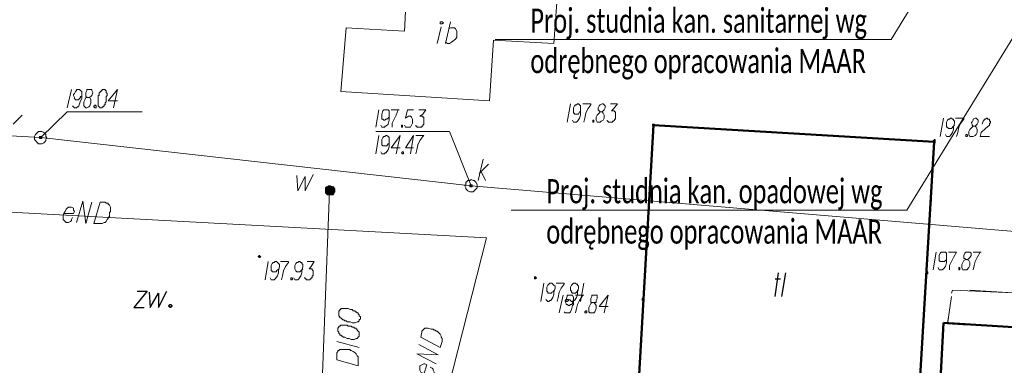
# Model space of a CAD drawing. Header units: metres. Extents: x 7431553 to 7432401, y 5544342 to 5544539.
# Tile 126 of 180: x 7432190 to 7432230, y 5544421 to 5544435. Entities that reach past the tile are written whole.
import ezdxf
from ezdxf import colors
from ezdxf.entities.mleader import LeaderData, LeaderLine
from ezdxf.math import Vec2, Vec3

# ---------------------------------------------------------------- set-up
doc = ezdxf.new("R2010")
doc.units = ezdxf.units.M
doc.header["$MEASUREMENT"] = 0
for name, color, linetype, lineweight in [('BG-PR90-PB-PZT-PZT01_2026_04_14$0$MAPA DCP', 7, 'Continuous', 0), ('PRIMETECH_XREF', 7, 'Continuous', 5), ('PROHUBUS- OPISY WENTYLACJA', 7, 'Continuous', 13)]:
    doc.layers.add(name, color=color, linetype=linetype, lineweight=lineweight)
doc.styles.add('DYN_DIM', font='ARIAL.TTF')

# ---------------------------------------------------------------- blocks, each defined once
blk = doc.blocks.new('_$0$_None')
blk = doc.blocks.new('BG-PR90-PB-PZT-PZT01_2026_04_14$0$Naddrwiną2025_v2klauzulap')
at = {"layer": 'BG-PR90-PB-PZT-PZT01_2026_04_14$0$MAPA DCP', "linetype": 'Continuous', "lineweight": 0, "transparency": 33554559}
for color, points in [(256, [(7431732.11, 5544641.479), (7431732.11, 5544641.479), (7431732.11, 5544641.479), (7431732.11, 5544641.521), (7431732.152, 5544641.521), (7431732.152, 5544641.521), (7431732.152, 5544641.563), (7431732.11, 5544641.563), (7431732.11, 5544641.563), (7431732.11, 5544641.563), (7431732.11, 5544641.563), (7431732.11, 5544641.563), (7431732.068, 5544641.563), (7431732.068, 5544641.563), (7431732.068, 5544641.563), (7431732.068, 5544641.563), (7431732.025, 5544641.563), (7431732.025, 5544641.521), (7431732.025, 5544641.521), (7431732.068, 5544641.521), (7431732.068, 5544641.521), (7431732.068, 5544641.479), (7431732.068, 5544641.479), (7431732.068, 5544641.479)]), (256, [(7431737.529, 5544641.182), (7431737.529, 5544641.182), (7431737.571, 5544641.182), (7431737.571, 5544641.182), (7431737.571, 5544641.182), (7431737.571, 5544641.225), (7431737.571, 5544641.225), (7431737.571, 5544641.225), (7431737.571, 5544641.267), (7431737.571, 5544641.267), (7431737.571, 5544641.267), (7431737.529, 5544641.267), (7431737.529, 5544641.267), (7431737.529, 5544641.267), (7431737.486, 5544641.267), (7431737.486, 5544641.267), (7431737.486, 5544641.267), (7431737.486, 5544641.225), (7431737.486, 5544641.225), (7431737.486, 5544641.225), (7431737.486, 5544641.182), (7431737.486, 5544641.182), (7431737.486, 5544641.182)]), (256, [(7431731.433, 5544629.879), (7431731.433, 5544629.879), (7431731.433, 5544629.879), (7431731.475, 5544629.879), (7431731.475, 5544629.922), (7431731.475, 5544629.922), (7431731.475, 5544629.922), (7431731.475, 5544629.922), (7431731.475, 5544629.964), (7431731.475, 5544629.964), (7431731.433, 5544629.964), (7431731.433, 5544629.964), (7431731.433, 5544629.964), (7431731.433, 5544629.964), (7431731.39, 5544629.964), (7431731.39, 5544629.964), (7431731.39, 5544629.964), (7431731.39, 5544629.922), (7431731.39, 5544629.922), (7431731.39, 5544629.922), (7431731.39, 5544629.922), (7431731.39, 5544629.879), (7431731.39, 5544629.879)]), (256, [(7431738.629, 5544629.456), (7431738.672, 5544629.456), (7431738.672, 5544629.456), (7431738.672, 5544629.456), (7431738.672, 5544629.498), (7431738.672, 5544629.498), (7431738.672, 5544629.498), (7431738.672, 5544629.498), (7431738.672, 5544629.541), (7431738.672, 5544629.541), (7431738.672, 5544629.541), (7431738.672, 5544629.541), (7431738.629, 5544629.541), (7431738.629, 5544629.541), (7431738.629, 5544629.541), (7431738.587, 5544629.541), (7431738.587, 5544629.541), (7431738.587, 5544629.498), (7431738.587, 5544629.498), (7431738.587, 5544629.498), (7431738.587, 5544629.498), (7431738.587, 5544629.456)]), (256, [(7431737.74, 5544625.011), (7431737.74, 5544625.011), (7431737.783, 5544625.011), (7431737.783, 5544625.011), (7431737.783, 5544625.011), (7431737.783, 5544625.011), (7431737.783, 5544625.053), (7431737.783, 5544625.053), (7431737.783, 5544625.053), (7431737.783, 5544625.053), (7431737.783, 5544625.053), (7431737.74, 5544625.096), (7431737.74, 5544625.096), (7431737.74, 5544625.096), (7431737.698, 5544625.053), (7431737.698, 5544625.053), (7431737.698, 5544625.053), (7431737.698, 5544625.053), (7431737.698, 5544625.053), (7431737.698, 5544625.011), (7431737.698, 5544625.011), (7431737.698, 5544625.011), (7431737.698, 5544625.011)]), (5, [(7431734.142, 5544616.375), (7431734.227, 5544616.375), (7431734.269, 5544616.417), (7431734.311, 5544616.46), (7431734.311, 5544616.502), (7431734.311, 5544616.544), (7431734.311, 5544616.629), (7431734.311, 5544616.671), (7431734.269, 5544616.714), (7431734.227, 5544616.714), (7431734.184, 5544616.756), (7431734.142, 5544616.756), (7431734.057, 5544616.756), (7431734.015, 5544616.714), (7431733.973, 5544616.714), (7431733.973, 5544616.671), (7431733.93, 5544616.587), (7431733.93, 5544616.544), (7431733.93, 5544616.502), (7431733.973, 5544616.46), (7431733.973, 5544616.417), (7431734.015, 5544616.375), (7431734.1, 5544616.375), (7431734.1, 5544616.375)]), (256, [(7431736.851, 5544613.581), (7431736.851, 5544613.623), (7431736.894, 5544613.623), (7431736.894, 5544613.623), (7431736.894, 5544613.623), (7431736.894, 5544613.623), (7431736.894, 5544613.666), (7431736.894, 5544613.666), (7431736.894, 5544613.666), (7431736.894, 5544613.666), (7431736.894, 5544613.666), (7431736.851, 5544613.708), (7431736.851, 5544613.708), (7431736.851, 5544613.708), (7431736.851, 5544613.666), (7431736.809, 5544613.666), (7431736.809, 5544613.666), (7431736.809, 5544613.666), (7431736.809, 5544613.666), (7431736.809, 5544613.623), (7431736.809, 5544613.623), (7431736.809, 5544613.623), (7431736.851, 5544613.623), (7431736.851, 5544613.623), (7431736.851, 5544613.623)])]:
    blk.add_hatch(color=color, dxfattribs=at).paths.add_polyline_path(points)
at = {"layer": 'BG-PR90-PB-PZT-PZT01_2026_04_14$0$MAPA DCP', "linetype": 'Continuous', "lineweight": 0, "true_color": 0x9a3300, "transparency": 33554559}
for points in [[(7431733.93, 5544622.344), (7431733.93, 5544622.344), (7431733.973, 5544622.344), (7431733.973, 5544622.344), (7431733.973, 5544622.386), (7431733.973, 5544622.386), (7431733.973, 5544622.386), (7431733.973, 5544622.386), (7431733.973, 5544622.429), (7431733.973, 5544622.429), (7431733.973, 5544622.429), (7431733.93, 5544622.429), (7431733.93, 5544622.429), (7431733.93, 5544622.429), (7431733.93, 5544622.429), (7431733.888, 5544622.429), (7431733.888, 5544622.429), (7431733.888, 5544622.386), (7431733.888, 5544622.386), (7431733.888, 5544622.386), (7431733.888, 5544622.386), (7431733.888, 5544622.344)], [(7431731.941, 5544604.564), (7431731.941, 5544604.564), (7431731.983, 5544604.564), (7431731.983, 5544604.564), (7431731.983, 5544604.564), (7431731.983, 5544604.564), (7431731.983, 5544604.606), (7431731.983, 5544604.606), (7431731.983, 5544604.606), (7431731.983, 5544604.649), (7431731.983, 5544604.649), (7431731.941, 5544604.649), (7431731.941, 5544604.649), (7431731.941, 5544604.649), (7431731.941, 5544604.649), (7431731.898, 5544604.649), (7431731.898, 5544604.606), (7431731.898, 5544604.606), (7431731.898, 5544604.606), (7431731.898, 5544604.564), (7431731.898, 5544604.564), (7431731.898, 5544604.564)]]:
    blk.add_hatch(color=24, dxfattribs=at).paths.add_polyline_path(points)
at = {"layer": 'BG-PR90-PB-PZT-PZT01_2026_04_14$0$MAPA DCP', "color": 24, "linetype": 'Continuous', "lineweight": 18, "true_color": 0x9a3300, "transparency": 33554687}
for points in [[(7431748.874, 5544670.011), (7431737.19, 5544670.689), (7431736.343, 5544651.088), (7431733.93, 5544622.386), (7431731.941, 5544604.606), (7431730.374, 5544576.116), (7431730.247, 5544575.608), (7431703.535, 5544577.555), (7431701.164, 5544577.598)], [(7431733.422, 5544622.725), (7431733.041, 5544623.106)], [(7431733.719, 5544622.683), (7431732.83, 5544622.894)], [(7431733.338, 5544622.81), (7431733.719, 5544622.979)], [(7431733.93, 5544622.386), (7431731.687, 5544621.497), (7431731.687, 5544618.449)], [(7431731.941, 5544604.606), (7431730.882, 5544605.707), (7431730.882, 5544608.797)], [(7431731.39, 5544603.463), (7431731.009, 5544603.844)]]:
    blk.add_lwpolyline(points, dxfattribs=at)
at = {"layer": 'BG-PR90-PB-PZT-PZT01_2026_04_14$0$MAPA DCP', "linetype": 'Continuous', "lineweight": 50, "transparency": 33554687}
for points in [[(7431739.603, 5544641.902), (7431740.661, 5544659.089), (7431747.011, 5544658.751), (7431746.08, 5544641.563)], [(7431744.133, 5544629.202), (7431731.433, 5544629.922), (7431732.11, 5544641.521), (7431744.81, 5544640.759)]]:
    blk.add_lwpolyline(points, close=True, dxfattribs=at)
at = {"layer": 'BG-PR90-PB-PZT-PZT01_2026_04_14$0$MAPA DCP', "linetype": 'Continuous', "lineweight": 18, "transparency": 33554687}
for points in [[(7431739.857, 5544645.881), (7431739.73, 5544643.892)], [(7431738.375, 5544645.119), (7431738.248, 5544642.283), (7431738.375, 5544642.241)], [(7431738.248, 5544643.003), (7431738.375, 5544644.992)], [(7431739.688, 5544642.918), (7431739.645, 5544642.071), (7431738.502, 5544642.241)], [(7431739.391, 5544642.114), (7431739.645, 5544642.071), (7431739.603, 5544641.902), (7431742.185, 5544641.775)], [(7431732.068, 5544641.182), (7431732.11, 5544641.521), (7431734.735, 5544641.394)], [(7431735.708, 5544641.309), (7431738.714, 5544641.14)], [(7431739.73, 5544641.098), (7431742.693, 5544640.886)], [(7431731.856, 5544637.161), (7431732.025, 5544640.166)], [(7431731.602, 5544633.181), (7431731.771, 5544636.187)], [(7431732.152, 5544629.879), (7431731.433, 5544629.922), (7431731.56, 5544632.208)], [(7431736.174, 5544629.668), (7431733.168, 5544629.837)], [(7431740.153, 5544629.414), (7431737.148, 5544629.583)], [(7431744.133, 5544629.202), (7431741.127, 5544629.371)], [(7431727.453, 5544621.455), (7431727.411, 5544621.54), (7431727.411, 5544621.709), (7431727.453, 5544621.751), (7431727.538, 5544621.794), (7431727.665, 5544621.794), (7431727.792, 5544621.794), (7431727.877, 5544621.751), (7431728.004, 5544621.582), (7431728.046, 5544621.497), (7431728.046, 5544621.413), (7431728.004, 5544621.328)], [(7431728.046, 5544621.328), (7431727.157, 5544621.54)], [(7431728.046, 5544620.989), (7431727.369, 5544621.159)]]:
    blk.add_lwpolyline(points, dxfattribs=at)
at = {"layer": 'BG-PR90-PB-PZT-PZT01_2026_04_14$0$MAPA DCP', "linetype": 'Continuous', "lineweight": 9, "transparency": 33554687}
for points in [[(7431731.39, 5544643.511), (7431731.263, 5544643.553), (7431731.221, 5544643.595), (7431731.179, 5544643.595), (7431731.179, 5544643.638), (7431731.136, 5544643.68), (7431731.136, 5544643.722), (7431731.179, 5544643.722), (7431731.179, 5544643.765), (7431731.179, 5544643.807), (7431731.221, 5544643.807), (7431731.263, 5544643.807), (7431731.263, 5544643.849), (7431731.306, 5544643.849), (7431731.348, 5544643.849), (7431731.348, 5544643.807), (7431731.39, 5544643.807), (7431731.433, 5544643.807), (7431731.56, 5544643.638), (7431731.729, 5544643.468), (7431731.898, 5544643.426), (7431731.898, 5544643.807)], [(7431731.475, 5544643.13), (7431731.475, 5544643.214), (7431731.433, 5544643.257), (7431731.39, 5544643.299), (7431731.306, 5544643.341), (7431731.221, 5544643.341), (7431731.179, 5544643.299), (7431731.136, 5544643.257), (7431731.136, 5544643.214), (7431731.179, 5544643.13), (7431731.221, 5544643.13), (7431731.306, 5544643.087), (7431731.306, 5544643.045), (7431731.39, 5544643.087), (7431731.433, 5544643.087), (7431731.475, 5544643.13), (7431731.517, 5544643.087), (7431731.602, 5544643.003), (7431731.687, 5544642.96), (7431731.729, 5544642.96), (7431731.814, 5544642.96), (7431731.898, 5544643.003), (7431731.898, 5544643.087), (7431731.898, 5544643.13), (7431731.856, 5544643.214), (7431731.814, 5544643.257), (7431731.729, 5544643.299), (7431731.687, 5544643.299), (7431731.602, 5544643.299), (7431731.517, 5544643.257), (7431731.475, 5544643.214)], [(7431736.682, 5544643.13), (7431736.682, 5544643.468), (7431736.682, 5544643.426), (7431736.894, 5544643.299), (7431737.063, 5544643.214), (7431737.232, 5544643.172), (7431737.402, 5544643.13)], [(7431736.978, 5544642.833), (7431736.978, 5544642.918), (7431736.936, 5544642.96), (7431736.894, 5544643.003), (7431736.809, 5544643.045), (7431736.724, 5544643.045), (7431736.682, 5544643.003), (7431736.682, 5544642.96), (7431736.682, 5544642.918), (7431736.682, 5544642.833), (7431736.724, 5544642.791), (7431736.809, 5544642.749), (7431736.936, 5544642.749), (7431736.936, 5544642.791), (7431736.978, 5544642.833), (7431737.021, 5544642.749), (7431737.105, 5544642.706), (7431737.19, 5544642.664), (7431737.232, 5544642.664), (7431737.317, 5544642.664), (7431737.402, 5544642.706), (7431737.402, 5544642.749), (7431737.402, 5544642.791), (7431737.402, 5544642.876), (7431737.317, 5544642.96), (7431737.232, 5544643.003), (7431737.19, 5544643.003), (7431737.105, 5544643.003), (7431737.021, 5544642.96), (7431736.978, 5544642.876)], [(7431731.136, 5544642.41), (7431731.136, 5544642.749), (7431731.179, 5544642.749), (7431731.348, 5544642.622), (7431731.517, 5544642.537), (7431731.729, 5544642.495), (7431731.898, 5544642.452)], [(7431731.814, 5544641.987), (7431731.898, 5544642.029), (7431731.898, 5544642.156), (7431731.856, 5544642.198), (7431731.729, 5544642.283), (7431731.602, 5544642.325), (7431731.517, 5544642.325), (7431731.348, 5544642.368), (7431731.263, 5544642.368), (7431731.221, 5544642.325), (7431731.179, 5544642.325), (7431731.179, 5544642.283), (7431731.136, 5544642.241), (7431731.136, 5544642.198), (7431731.179, 5544642.156), (7431731.179, 5544642.114), (7431731.221, 5544642.071), (7431731.306, 5544642.029), (7431731.39, 5544642.029), (7431731.433, 5544642.029), (7431731.517, 5544642.029), (7431731.517, 5544642.071), (7431731.56, 5544642.114), (7431731.56, 5544642.156), (7431731.56, 5544642.198), (7431731.56, 5544642.241), (7431731.475, 5544642.325), (7431731.433, 5544642.368)], [(7431736.682, 5544642.114), (7431736.682, 5544642.452), (7431736.894, 5544642.325), (7431737.063, 5544642.241), (7431737.232, 5544642.156), (7431737.402, 5544642.156)], [(7431731.136, 5544641.902), (7431731.898, 5544641.775)], [(7431737.317, 5544641.69), (7431737.402, 5544641.733), (7431737.402, 5544641.86), (7431737.359, 5544641.902), (7431737.275, 5544641.987), (7431737.105, 5544642.029), (7431737.021, 5544642.029), (7431736.851, 5544642.029), (7431736.767, 5544642.029), (7431736.724, 5544642.029), (7431736.682, 5544641.987), (7431736.682, 5544641.944), (7431736.682, 5544641.902), (7431736.682, 5544641.86), (7431736.682, 5544641.817), (7431736.724, 5544641.775), (7431736.809, 5544641.733), (7431736.894, 5544641.733), (7431736.936, 5544641.733), (7431737.021, 5544641.733), (7431737.063, 5544641.775), (7431737.063, 5544641.817), (7431737.063, 5544641.86), (7431737.063, 5544641.902), (7431737.063, 5544641.944), (7431737.021, 5544641.987), (7431736.978, 5544642.029), (7431736.936, 5544642.029)], [(7431736.682, 5544641.606), (7431737.402, 5544641.479)], [(7431730.544, 5544628.144), (7431730.544, 5544628.44), (7431730.755, 5544628.271), (7431730.84, 5544628.186), (7431730.84, 5544628.271), (7431730.84, 5544628.313), (7431730.882, 5544628.313), (7431730.882, 5544628.355), (7431730.925, 5544628.355), (7431730.967, 5544628.355), (7431731.009, 5544628.355), (7431731.052, 5544628.355), (7431731.094, 5544628.355), (7431731.136, 5544628.355), (7431731.179, 5544628.355), (7431731.179, 5544628.313), (7431731.221, 5544628.313), (7431731.263, 5544628.271), (7431731.263, 5544628.228), (7431731.306, 5544628.228), (7431731.306, 5544628.186), (7431731.306, 5544628.144), (7431731.306, 5544628.101), (7431731.306, 5544628.059), (7431731.263, 5544628.059), (7431731.263, 5544628.017), (7431731.221, 5544628.017)], [(7431730.882, 5544627.72), (7431730.882, 5544627.805), (7431730.84, 5544627.847), (7431730.798, 5544627.89), (7431730.713, 5544627.932), (7431730.628, 5544627.932), (7431730.586, 5544627.89), (7431730.544, 5544627.847), (7431730.544, 5544627.805), (7431730.586, 5544627.72), (7431730.628, 5544627.678), (7431730.713, 5544627.636), (7431730.798, 5544627.636), (7431730.84, 5544627.678), (7431730.882, 5544627.72), (7431730.925, 5544627.678), (7431731.009, 5544627.593), (7431731.094, 5544627.551), (7431731.136, 5544627.551), (7431731.221, 5544627.551), (7431731.306, 5544627.593), (7431731.306, 5544627.636), (7431731.306, 5544627.72), (7431731.263, 5544627.763), (7431731.221, 5544627.847), (7431731.136, 5544627.89), (7431731.094, 5544627.89), (7431731.009, 5544627.89), (7431730.925, 5544627.847), (7431730.882, 5544627.805)], [(7431738.926, 5544628.059), (7431738.926, 5544627.678), (7431738.46, 5544628.059), (7431739.18, 5544627.89)], [(7431738.756, 5544627.424), (7431738.756, 5544627.551), (7431738.672, 5544627.551), (7431738.587, 5544627.593), (7431738.502, 5544627.593), (7431738.46, 5544627.593), (7431738.46, 5544627.509), (7431738.46, 5544627.466), (7431738.46, 5544627.382), (7431738.502, 5544627.382), (7431738.587, 5544627.339), (7431738.629, 5544627.339), (7431738.714, 5544627.339), (7431738.756, 5544627.339), (7431738.756, 5544627.424), (7431738.799, 5544627.339), (7431738.883, 5544627.297), (7431738.968, 5544627.255), (7431739.01, 5544627.255), (7431739.137, 5544627.255), (7431739.18, 5544627.297), (7431739.18, 5544627.339), (7431739.18, 5544627.382), (7431739.18, 5544627.466), (7431739.137, 5544627.509), (7431739.01, 5544627.551), (7431738.968, 5544627.551), (7431738.883, 5544627.551), (7431738.799, 5544627.509), (7431738.756, 5544627.466)], [(7431730.544, 5544627.001), (7431730.544, 5544627.339), (7431730.586, 5544627.339), (7431730.755, 5544627.212), (7431730.925, 5544627.128), (7431731.136, 5544627.085), (7431731.306, 5544627.043)], [(7431731.221, 5544626.577), (7431731.306, 5544626.62), (7431731.306, 5544626.747), (7431731.263, 5544626.789), (7431731.136, 5544626.874), (7431731.009, 5544626.916), (7431730.925, 5544626.916), (7431730.755, 5544626.916), (7431730.671, 5544626.916), (7431730.628, 5544626.916), (7431730.586, 5544626.874), (7431730.544, 5544626.831), (7431730.544, 5544626.789), (7431730.586, 5544626.747), (7431730.586, 5544626.704), (7431730.628, 5544626.662), (7431730.713, 5544626.62), (7431730.798, 5544626.62), (7431730.84, 5544626.62), (7431730.925, 5544626.62), (7431730.925, 5544626.662), (7431730.967, 5544626.662), (7431730.967, 5544626.747), (7431730.967, 5544626.831), (7431730.882, 5544626.874), (7431730.882, 5544626.916), (7431730.84, 5544626.916)], [(7431737.952, 5544627.043), (7431738.714, 5544626.916)], [(7431738.629, 5544626.45), (7431738.672, 5544626.493), (7431738.714, 5544626.535), (7431738.714, 5544626.577), (7431738.672, 5544626.62), (7431738.672, 5544626.662), (7431738.545, 5544626.747), (7431738.418, 5544626.789), (7431738.333, 5544626.789), (7431738.164, 5544626.831), (7431738.079, 5544626.831), (7431738.037, 5544626.789), (7431737.994, 5544626.789), (7431737.994, 5544626.747), (7431737.952, 5544626.704), (7431737.952, 5544626.662), (7431737.952, 5544626.62), (7431737.994, 5544626.577), (7431738.037, 5544626.535), (7431738.121, 5544626.493), (7431738.164, 5544626.493), (7431738.248, 5544626.493), (7431738.291, 5544626.535), (7431738.333, 5544626.535), (7431738.375, 5544626.577), (7431738.375, 5544626.62), (7431738.375, 5544626.662), (7431738.375, 5544626.704), (7431738.333, 5544626.747), (7431738.291, 5544626.789), (7431738.248, 5544626.789), (7431738.248, 5544626.831)], [(7431738.46, 5544626.704), (7431738.46, 5544627.043), (7431738.46, 5544627.001), (7431738.672, 5544626.874), (7431738.841, 5544626.789), (7431739.01, 5544626.747), (7431739.18, 5544626.704)], [(7431730.544, 5544626.493), (7431731.306, 5544626.366)], [(7431737.952, 5544625.9), (7431737.952, 5544626.239), (7431737.994, 5544626.239), (7431738.164, 5544626.112), (7431738.333, 5544626.027), (7431738.545, 5544625.985), (7431738.714, 5544625.942)], [(7431739.137, 5544626.239), (7431739.18, 5544626.281), (7431739.18, 5544626.45), (7431739.137, 5544626.493), (7431739.053, 5544626.535), (7431738.883, 5544626.577), (7431738.841, 5544626.62), (7431738.629, 5544626.62), (7431738.545, 5544626.62), (7431738.46, 5544626.577), (7431738.46, 5544626.535), (7431738.46, 5544626.493), (7431738.46, 5544626.45), (7431738.46, 5544626.408), (7431738.46, 5544626.366), (7431738.502, 5544626.366), (7431738.629, 5544626.323), (7431738.672, 5544626.281), (7431738.714, 5544626.281), (7431738.799, 5544626.323), (7431738.841, 5544626.323), (7431738.841, 5544626.366), (7431738.883, 5544626.408), (7431738.883, 5544626.45), (7431738.841, 5544626.493), (7431738.841, 5544626.535), (7431738.799, 5544626.577), (7431738.756, 5544626.577), (7431738.756, 5544626.62)], [(7431738.629, 5544625.477), (7431738.672, 5544625.519), (7431738.714, 5544625.561), (7431738.714, 5544625.604), (7431738.672, 5544625.646), (7431738.672, 5544625.688), (7431738.545, 5544625.773), (7431738.418, 5544625.815), (7431738.333, 5544625.815), (7431738.164, 5544625.858), (7431738.079, 5544625.858), (7431738.037, 5544625.815), (7431737.994, 5544625.773), (7431737.952, 5544625.731), (7431737.952, 5544625.688), (7431737.952, 5544625.646), (7431737.994, 5544625.604), (7431738.037, 5544625.561), (7431738.121, 5544625.519), (7431738.164, 5544625.519), (7431738.248, 5544625.519), (7431738.291, 5544625.519), (7431738.333, 5544625.561), (7431738.375, 5544625.561), (7431738.375, 5544625.646), (7431738.375, 5544625.688), (7431738.375, 5544625.731), (7431738.333, 5544625.731), (7431738.291, 5544625.815), (7431738.248, 5544625.815)], [(7431738.46, 5544626.196), (7431739.18, 5544626.027)], [(7431737.952, 5544625.392), (7431738.714, 5544625.265)], [(7431737.063, 5544615.613), (7431737.063, 5544615.909), (7431737.275, 5544615.782), (7431737.359, 5544615.698), (7431737.359, 5544615.782), (7431737.359, 5544615.825), (7431737.402, 5544615.825), (7431737.444, 5544615.867), (7431737.486, 5544615.867), (7431737.529, 5544615.867), (7431737.571, 5544615.867), (7431737.613, 5544615.867), (7431737.656, 5544615.867), (7431737.656, 5544615.825), (7431737.698, 5544615.825), (7431737.74, 5544615.825), (7431737.74, 5544615.782), (7431737.783, 5544615.782), (7431737.783, 5544615.74), (7431737.825, 5544615.74), (7431737.825, 5544615.698), (7431737.825, 5544615.655), (7431737.825, 5544615.613), (7431737.825, 5544615.571), (7431737.783, 5544615.571), (7431737.783, 5544615.528), (7431737.74, 5544615.528), (7431737.74, 5544615.486)], [(7431737.74, 5544615.063), (7431737.825, 5544615.105), (7431737.825, 5544615.232), (7431737.783, 5544615.274), (7431737.656, 5544615.359), (7431737.529, 5544615.401), (7431737.444, 5544615.401), (7431737.275, 5544615.444), (7431737.19, 5544615.444), (7431737.148, 5544615.401), (7431737.105, 5544615.401), (7431737.105, 5544615.359), (7431737.063, 5544615.317), (7431737.063, 5544615.274), (7431737.105, 5544615.232), (7431737.105, 5544615.19), (7431737.148, 5544615.147), (7431737.232, 5544615.105), (7431737.317, 5544615.105), (7431737.359, 5544615.105), (7431737.444, 5544615.147), (7431737.486, 5544615.19), (7431737.486, 5544615.232), (7431737.486, 5544615.274), (7431737.486, 5544615.317), (7431737.444, 5544615.359), (7431737.402, 5544615.401), (7431737.359, 5544615.444)], [(7431737.063, 5544614.512), (7431737.063, 5544614.851), (7431737.105, 5544614.851), (7431737.275, 5544614.724), (7431737.444, 5544614.639), (7431737.656, 5544614.597), (7431737.825, 5544614.555)], [(7431737.74, 5544614.089), (7431737.825, 5544614.131), (7431737.825, 5544614.258), (7431737.783, 5544614.301), (7431737.656, 5544614.385), (7431737.529, 5544614.428), (7431737.444, 5544614.428), (7431737.275, 5544614.47), (7431737.19, 5544614.47), (7431737.148, 5544614.428), (7431737.105, 5544614.385), (7431737.063, 5544614.343), (7431737.063, 5544614.301), (7431737.105, 5544614.258), (7431737.105, 5544614.216), (7431737.148, 5544614.174), (7431737.232, 5544614.131), (7431737.317, 5544614.131), (7431737.359, 5544614.131), (7431737.444, 5544614.131), (7431737.444, 5544614.174), (7431737.486, 5544614.174), (7431737.486, 5544614.258), (7431737.486, 5544614.343), (7431737.444, 5544614.343), (7431737.402, 5544614.385), (7431737.402, 5544614.428), (7431737.359, 5544614.428)], [(7431737.063, 5544614.004), (7431737.825, 5544613.877)]]:
    blk.add_lwpolyline(points, dxfattribs=at)
for points in [[(7431731.814, 5544642.876), (7431731.856, 5544642.918), (7431731.898, 5544642.876), (7431731.898, 5544642.833), (7431731.856, 5544642.833), (7431731.814, 5544642.833)], [(7431737.317, 5544642.537), (7431737.317, 5544642.579), (7431737.402, 5544642.579), (7431737.402, 5544642.537), (7431737.359, 5544642.537)], [(7431731.221, 5544627.424), (7431731.221, 5544627.466), (7431731.306, 5544627.466), (7431731.306, 5544627.424), (7431731.263, 5544627.424)], [(7431739.095, 5544627.128), (7431739.095, 5544627.17), (7431739.18, 5544627.17), (7431739.18, 5544627.085), (7431739.137, 5544627.085)], [(7431738.629, 5544626.366), (7431738.629, 5544626.408), (7431738.672, 5544626.408), (7431738.714, 5544626.366), (7431738.714, 5544626.323), (7431738.672, 5544626.323), (7431738.629, 5544626.323)], [(7431737.74, 5544614.936), (7431737.74, 5544614.978), (7431737.783, 5544615.02), (7431737.825, 5544614.978), (7431737.825, 5544614.936), (7431737.783, 5544614.936)]]:
    blk.add_lwpolyline(points, close=True, dxfattribs=at)
at = {"layer": 'BG-PR90-PB-PZT-PZT01_2026_04_14$0$MAPA DCP', "linetype": 'Continuous', "lineweight": 0, "transparency": 33554687}
for points in [[(7431732.11, 5544641.479), (7431732.11, 5544641.479), (7431732.11, 5544641.479), (7431732.11, 5544641.521), (7431732.152, 5544641.521), (7431732.152, 5544641.521), (7431732.152, 5544641.563), (7431732.11, 5544641.563), (7431732.11, 5544641.563), (7431732.11, 5544641.563), (7431732.11, 5544641.563), (7431732.11, 5544641.563), (7431732.068, 5544641.563), (7431732.068, 5544641.563), (7431732.068, 5544641.563), (7431732.068, 5544641.563), (7431732.025, 5544641.563), (7431732.025, 5544641.521), (7431732.025, 5544641.521), (7431732.068, 5544641.521), (7431732.068, 5544641.521), (7431732.068, 5544641.479), (7431732.068, 5544641.479)], [(7431737.529, 5544641.182), (7431737.529, 5544641.182), (7431737.571, 5544641.182), (7431737.571, 5544641.182), (7431737.571, 5544641.182), (7431737.571, 5544641.225), (7431737.571, 5544641.225), (7431737.571, 5544641.225), (7431737.571, 5544641.267), (7431737.571, 5544641.267), (7431737.571, 5544641.267), (7431737.529, 5544641.267), (7431737.529, 5544641.267), (7431737.529, 5544641.267), (7431737.486, 5544641.267), (7431737.486, 5544641.267), (7431737.486, 5544641.267), (7431737.486, 5544641.225), (7431737.486, 5544641.225), (7431737.486, 5544641.225), (7431737.486, 5544641.182), (7431737.486, 5544641.182), (7431737.486, 5544641.182)], [(7431731.433, 5544629.879), (7431731.433, 5544629.879), (7431731.433, 5544629.879), (7431731.475, 5544629.879), (7431731.475, 5544629.922), (7431731.475, 5544629.922), (7431731.475, 5544629.922), (7431731.475, 5544629.922), (7431731.475, 5544629.964), (7431731.475, 5544629.964), (7431731.433, 5544629.964), (7431731.433, 5544629.964), (7431731.433, 5544629.964), (7431731.433, 5544629.964), (7431731.39, 5544629.964), (7431731.39, 5544629.964), (7431731.39, 5544629.964), (7431731.39, 5544629.922), (7431731.39, 5544629.922), (7431731.39, 5544629.922), (7431731.39, 5544629.922), (7431731.39, 5544629.879), (7431731.39, 5544629.879)], [(7431738.629, 5544629.456), (7431738.672, 5544629.456), (7431738.672, 5544629.456), (7431738.672, 5544629.456), (7431738.672, 5544629.498), (7431738.672, 5544629.498), (7431738.672, 5544629.498), (7431738.672, 5544629.498), (7431738.672, 5544629.541), (7431738.672, 5544629.541), (7431738.672, 5544629.541), (7431738.672, 5544629.541), (7431738.629, 5544629.541), (7431738.629, 5544629.541), (7431738.629, 5544629.541), (7431738.587, 5544629.541), (7431738.587, 5544629.541), (7431738.587, 5544629.498), (7431738.587, 5544629.498), (7431738.587, 5544629.498), (7431738.587, 5544629.498), (7431738.587, 5544629.456), (7431738.629, 5544629.456)], [(7431737.74, 5544625.011), (7431737.74, 5544625.011), (7431737.783, 5544625.011), (7431737.783, 5544625.011), (7431737.783, 5544625.011), (7431737.783, 5544625.011), (7431737.783, 5544625.053), (7431737.783, 5544625.053), (7431737.783, 5544625.053), (7431737.783, 5544625.053), (7431737.783, 5544625.053), (7431737.74, 5544625.096), (7431737.74, 5544625.096), (7431737.74, 5544625.096), (7431737.698, 5544625.053), (7431737.698, 5544625.053), (7431737.698, 5544625.053), (7431737.698, 5544625.053), (7431737.698, 5544625.053), (7431737.698, 5544625.011), (7431737.698, 5544625.011), (7431737.698, 5544625.011), (7431737.698, 5544625.011)], [(7431736.851, 5544613.581), (7431736.851, 5544613.623), (7431736.894, 5544613.623), (7431736.894, 5544613.623), (7431736.894, 5544613.623), (7431736.894, 5544613.623), (7431736.894, 5544613.666), (7431736.894, 5544613.666), (7431736.894, 5544613.666), (7431736.894, 5544613.666), (7431736.894, 5544613.666), (7431736.851, 5544613.708), (7431736.851, 5544613.708), (7431736.851, 5544613.708), (7431736.851, 5544613.666), (7431736.809, 5544613.666), (7431736.809, 5544613.666), (7431736.809, 5544613.666), (7431736.809, 5544613.666), (7431736.809, 5544613.623), (7431736.809, 5544613.623), (7431736.809, 5544613.623), (7431736.851, 5544613.623), (7431736.851, 5544613.623)]]:
    blk.add_lwpolyline(points, close=True, dxfattribs=at)
at = {"layer": 'BG-PR90-PB-PZT-PZT01_2026_04_14$0$MAPA DCP', "linetype": 'Continuous', "lineweight": 25, "transparency": 33554687}
for points in [[(7431737.529, 5544635.383), (7431738.502, 5544635.213)], [(7431738.502, 5544634.959), (7431737.529, 5544635.086)], [(7431737.783, 5544634.959), (7431737.783, 5544635.171)], [(7431738.333, 5544609.094), (7431738.968, 5544609.136), (7431738.375, 5544609.475), (7431738.968, 5544609.475), (7431738.291, 5544609.813)], [(7431738.291, 5544608.586), (7431738.291, 5544609.009), (7431738.968, 5544608.459), (7431738.968, 5544608.882)]]:
    blk.add_lwpolyline(points, dxfattribs=at)
at = {"layer": 'BG-PR90-PB-PZT-PZT01_2026_04_14$0$MAPA DCP', "linetype": 'Continuous', "lineweight": 18, "transparency": 33554687}
for points in [[(7431725.083, 5544619.762), (7431727.538, 5544619.635), (7431727.411, 5544617.222), (7431730.036, 5544617.01), (7431730.417, 5544623.148), (7431727.919, 5544623.318), (7431728.046, 5544625.815), (7431725.591, 5544625.985)], [(7431727.157, 5544621.159), (7431727.157, 5544621.201), (7431727.199, 5544621.243), (7431727.242, 5544621.201), (7431727.242, 5544621.159), (7431727.242, 5544621.116), (7431727.199, 5544621.116), (7431727.157, 5544621.116)]]:
    blk.add_lwpolyline(points, close=True, dxfattribs=at)
at = {"layer": 'BG-PR90-PB-PZT-PZT01_2026_04_14$0$MAPA DCP', "color": 1, "linetype": 'Continuous', "lineweight": 18, "transparency": 33554687}
for points in [[(7431736.089, 5544623.021), (7431734.311, 5544590.044), (7431732.322, 5544581.281), (7431732.703, 5544579.122), (7431733.041, 5544570.147)], [(7431745.403, 5544620.651), (7431736.089, 5544623.021)], [(7431741.296, 5544620.947), (7431740.873, 5544620.143), (7431740.915, 5544621.032), (7431740.492, 5544620.227)], [(7431741.72, 5544620.439), (7431741.339, 5544620.566), (7431741.296, 5544620.481), (7431741.296, 5544620.439), (7431741.339, 5544620.354), (7431741.381, 5544620.27), (7431741.423, 5544620.27), (7431741.508, 5544620.27), (7431741.55, 5544620.27), (7431741.635, 5544620.312), (7431741.677, 5544620.397), (7431741.72, 5544620.439), (7431741.762, 5544620.524), (7431741.804, 5544620.608), (7431741.804, 5544620.693), (7431741.804, 5544620.735), (7431741.762, 5544620.82), (7431741.677, 5544620.862), (7431741.635, 5544620.862), (7431741.55, 5544620.82), (7431741.508, 5544620.82), (7431741.466, 5544620.778), (7431741.423, 5544620.693)], [(7431735.454, 5544606.088), (7431734.565, 5544606.342), (7431735.497, 5544606.469), (7431734.608, 5544606.723)], [(7431735.073, 5544605.58), (7431735.073, 5544605.961), (7431734.989, 5544606.003), (7431734.946, 5544605.961), (7431734.862, 5544605.961), (7431734.819, 5544605.876), (7431734.819, 5544605.834), (7431734.819, 5544605.749), (7431734.862, 5544605.707), (7431734.904, 5544605.665), (7431734.989, 5544605.622), (7431735.031, 5544605.58), (7431735.158, 5544605.538), (7431735.243, 5544605.538), (7431735.285, 5544605.538), (7431735.327, 5544605.538), (7431735.412, 5544605.622), (7431735.454, 5544605.665), (7431735.454, 5544605.749), (7431735.412, 5544605.834), (7431735.37, 5544605.876), (7431735.327, 5544605.876), (7431735.243, 5544605.919)]]:
    blk.add_lwpolyline(points, dxfattribs=at)
at = {"layer": 'BG-PR90-PB-PZT-PZT01_2026_04_14$0$MAPA DCP', "color": 24, "linetype": 'Continuous', "lineweight": 18, "true_color": 0x9a3300, "transparency": 33554687}
for points in [[(7431733.676, 5544622.386), (7431733.719, 5544622.471), (7431733.719, 5544622.513), (7431733.761, 5544622.556), (7431733.803, 5544622.598), (7431733.888, 5544622.64), (7431733.93, 5544622.64), (7431734.015, 5544622.64), (7431734.057, 5544622.598), (7431734.1, 5544622.556), (7431734.142, 5544622.513), (7431734.184, 5544622.471), (7431734.184, 5544622.386), (7431734.184, 5544622.344), (7431734.142, 5544622.259), (7431734.1, 5544622.217), (7431734.057, 5544622.175), (7431734.015, 5544622.175), (7431733.93, 5544622.132), (7431733.888, 5544622.175), (7431733.803, 5544622.175), (7431733.761, 5544622.217), (7431733.719, 5544622.259), (7431733.719, 5544622.344)], [(7431731.687, 5544604.606), (7431731.687, 5544604.649), (7431731.729, 5544604.733), (7431731.771, 5544604.776), (7431731.814, 5544604.818), (7431731.898, 5544604.818), (7431731.941, 5544604.86), (7431732.025, 5544604.818), (7431732.068, 5544604.818), (7431732.11, 5544604.776), (7431732.152, 5544604.733), (7431732.195, 5544604.649), (7431732.195, 5544604.606), (7431732.195, 5544604.522), (7431732.152, 5544604.479), (7431732.11, 5544604.437), (7431732.068, 5544604.395), (7431732.025, 5544604.352), (7431731.941, 5544604.352), (7431731.898, 5544604.352), (7431731.814, 5544604.395), (7431731.771, 5544604.437), (7431731.729, 5544604.479), (7431731.687, 5544604.522)]]:
    blk.add_lwpolyline(points, close=True, dxfattribs=at)
at = {"layer": 'BG-PR90-PB-PZT-PZT01_2026_04_14$0$MAPA DCP', "color": 24, "linetype": 'Continuous', "lineweight": 0, "true_color": 0x9a3300, "transparency": 33554687}
for points in [[(7431733.93, 5544622.344), (7431733.93, 5544622.344), (7431733.973, 5544622.344), (7431733.973, 5544622.344), (7431733.973, 5544622.386), (7431733.973, 5544622.386), (7431733.973, 5544622.386), (7431733.973, 5544622.386), (7431733.973, 5544622.429), (7431733.973, 5544622.429), (7431733.973, 5544622.429), (7431733.93, 5544622.429), (7431733.93, 5544622.429), (7431733.93, 5544622.429), (7431733.93, 5544622.429), (7431733.888, 5544622.429), (7431733.888, 5544622.429), (7431733.888, 5544622.386), (7431733.888, 5544622.386), (7431733.888, 5544622.386), (7431733.888, 5544622.386), (7431733.888, 5544622.344), (7431733.93, 5544622.344)], [(7431731.941, 5544604.564), (7431731.941, 5544604.564), (7431731.983, 5544604.564), (7431731.983, 5544604.564), (7431731.983, 5544604.564), (7431731.983, 5544604.564), (7431731.983, 5544604.606), (7431731.983, 5544604.606), (7431731.983, 5544604.606), (7431731.983, 5544604.649), (7431731.983, 5544604.649), (7431731.941, 5544604.649), (7431731.941, 5544604.649), (7431731.941, 5544604.649), (7431731.941, 5544604.649), (7431731.898, 5544604.649), (7431731.898, 5544604.606), (7431731.898, 5544604.606), (7431731.898, 5544604.606), (7431731.898, 5544604.564), (7431731.898, 5544604.564), (7431731.898, 5544604.564), (7431731.941, 5544604.564)]]:
    blk.add_lwpolyline(points, close=True, dxfattribs=at)
at = {"layer": 'BG-PR90-PB-PZT-PZT01_2026_04_14$0$MAPA DCP', "color": 1, "linetype": 'Continuous', "lineweight": 18, "transparency": 33554687}
for points in [[(7431740.196, 5544620.312), (7431739.984, 5544620.354), (7431739.942, 5544620.354), (7431739.899, 5544620.397), (7431739.857, 5544620.439), (7431739.815, 5544620.481), (7431739.815, 5544620.524), (7431739.815, 5544620.608), (7431739.857, 5544620.735), (7431739.857, 5544620.82), (7431739.899, 5544620.862), (7431739.899, 5544620.905), (7431739.942, 5544620.947), (7431739.942, 5544620.989), (7431739.984, 5544621.032), (7431740.026, 5544621.074), (7431740.069, 5544621.116), (7431740.153, 5544621.159), (7431740.196, 5544621.159), (7431740.238, 5544621.201), (7431740.323, 5544621.201), (7431740.365, 5544621.201), (7431740.619, 5544621.116)], [(7431734.608, 5544607.062), (7431734.608, 5544607.273), (7431734.65, 5544607.316), (7431734.65, 5544607.4), (7431734.692, 5544607.4), (7431734.735, 5544607.443), (7431734.819, 5544607.485), (7431734.989, 5544607.485), (7431735.031, 5544607.443), (7431735.073, 5544607.443), (7431735.116, 5544607.443), (7431735.158, 5544607.443), (7431735.2, 5544607.443), (7431735.243, 5544607.4), (7431735.285, 5544607.4), (7431735.327, 5544607.358), (7431735.412, 5544607.316), (7431735.454, 5544607.273), (7431735.454, 5544607.231), (7431735.497, 5544607.146), (7431735.497, 5544607.104), (7431735.497, 5544607.062), (7431735.497, 5544606.808)]]:
    blk.add_lwpolyline(points, close=True, dxfattribs=at)
at = {"layer": 'BG-PR90-PB-PZT-PZT01_2026_04_14$0$MAPA DCP', "color": 24, "linetype": 'Continuous', "lineweight": 9, "true_color": 0x9a3300, "transparency": 33554687}
for points in [[(7431730.798, 5544620.227), (7431730.798, 5544620.524), (7431730.967, 5544620.397), (7431731.052, 5544620.27), (7431731.052, 5544620.354), (7431731.052, 5544620.397), (7431731.094, 5544620.397), (7431731.094, 5544620.439), (7431731.136, 5544620.439), (7431731.179, 5544620.439), (7431731.221, 5544620.439), (7431731.263, 5544620.439), (7431731.306, 5544620.439), (7431731.348, 5544620.439), (7431731.39, 5544620.439), (7431731.433, 5544620.397), (7431731.475, 5544620.397), (7431731.475, 5544620.354), (7431731.517, 5544620.354), (7431731.517, 5544620.312), (7431731.517, 5544620.27), (7431731.517, 5544620.227), (7431731.517, 5544620.185), (7431731.517, 5544620.143), (7431731.475, 5544620.143), (7431731.475, 5544620.1), (7431731.433, 5544620.1)], [(7431731.856, 5544620.1), (7431731.856, 5544620.439), (7431731.898, 5544620.397), (7431732.068, 5544620.27), (7431732.237, 5544620.185), (7431732.449, 5544620.143), (7431732.618, 5544620.1)], [(7431730.798, 5544620.016), (7431730.798, 5544619.762), (7431731.136, 5544619.677), (7431731.052, 5544619.804), (7431731.052, 5544619.889), (7431731.094, 5544619.931), (7431731.179, 5544619.973), (7431731.263, 5544619.973), (7431731.348, 5544619.973), (7431731.433, 5544619.931), (7431731.517, 5544619.889), (7431731.517, 5544619.804), (7431731.517, 5544619.719), (7431731.517, 5544619.677), (7431731.433, 5544619.635)], [(7431732.364, 5544620.016), (7431732.364, 5544619.677), (7431731.856, 5544620.016), (7431732.618, 5544619.889)], [(7431730.798, 5544619.084), (7431730.798, 5544619.423), (7431730.798, 5544619.381), (7431731.009, 5544619.296), (7431731.179, 5544619.211), (7431731.348, 5544619.127), (7431731.517, 5544619.127)], [(7431732.364, 5544619.465), (7431732.364, 5544619.084), (7431731.856, 5544619.465), (7431732.618, 5544619.296)], [(7431731.433, 5544618.661), (7431731.517, 5544618.703), (7431731.517, 5544618.83), (7431731.475, 5544618.83), (7431731.475, 5544618.873), (7431731.39, 5544618.957), (7431731.221, 5544619), (7431731.136, 5544619), (7431730.967, 5544619), (7431730.882, 5544619), (7431730.84, 5544619), (7431730.798, 5544618.957), (7431730.798, 5544618.915), (7431730.798, 5544618.873), (7431730.798, 5544618.83), (7431730.798, 5544618.788), (7431730.84, 5544618.746), (7431730.967, 5544618.703), (7431731.009, 5544618.703), (7431731.052, 5544618.703), (7431731.136, 5544618.703), (7431731.179, 5544618.703), (7431731.179, 5544618.746), (7431731.221, 5544618.788), (7431731.221, 5544618.83), (7431731.179, 5544618.873), (7431731.179, 5544618.915), (7431731.136, 5544618.957), (7431731.094, 5544619), (7431731.052, 5544619)], [(7431732.533, 5544618.661), (7431732.618, 5544618.703), (7431732.618, 5544618.83), (7431732.576, 5544618.83), (7431732.576, 5544618.873), (7431732.449, 5544618.957), (7431732.322, 5544619), (7431732.237, 5544619), (7431732.068, 5544619), (7431731.983, 5544619), (7431731.941, 5544619), (7431731.898, 5544618.957), (7431731.856, 5544618.915), (7431731.856, 5544618.873), (7431731.898, 5544618.83), (7431731.898, 5544618.788), (7431731.941, 5544618.746), (7431732.025, 5544618.703), (7431732.11, 5544618.703), (7431732.152, 5544618.703), (7431732.237, 5544618.703), (7431732.279, 5544618.746), (7431732.279, 5544618.788), (7431732.279, 5544618.83), (7431732.279, 5544618.873), (7431732.279, 5544618.915), (7431732.195, 5544618.957), (7431732.195, 5544619), (7431732.152, 5544619)], [(7431730.798, 5544618.576), (7431731.517, 5544618.449)], [(7431731.856, 5544618.576), (7431732.618, 5544618.449)], [(7431730.417, 5544607.781), (7431730.417, 5544607.4), (7431729.951, 5544607.781), (7431730.713, 5544607.612)], [(7431730.29, 5544606.554), (7431730.29, 5544606.596), (7431730.247, 5544606.681), (7431730.205, 5544606.723), (7431730.078, 5544606.765), (7431729.993, 5544606.723), (7431729.951, 5544606.723), (7431729.951, 5544606.638), (7431729.951, 5544606.596), (7431729.951, 5544606.511), (7431729.993, 5544606.511), (7431730.078, 5544606.469), (7431730.12, 5544606.469), (7431730.205, 5544606.469), (7431730.247, 5544606.469), (7431730.29, 5544606.554), (7431730.29, 5544606.469), (7431730.374, 5544606.427), (7431730.459, 5544606.384), (7431730.501, 5544606.384), (7431730.628, 5544606.384), (7431730.671, 5544606.427), (7431730.713, 5544606.469), (7431730.713, 5544606.511), (7431730.671, 5544606.596), (7431730.628, 5544606.638), (7431730.501, 5544606.681), (7431730.459, 5544606.681), (7431730.374, 5544606.681), (7431730.29, 5544606.638), (7431730.29, 5544606.596)], [(7431730.628, 5544605.919), (7431730.671, 5544605.961), (7431730.713, 5544606.003), (7431730.713, 5544606.088), (7431730.671, 5544606.13), (7431730.671, 5544606.173), (7431730.544, 5544606.215), (7431730.417, 5544606.257), (7431730.332, 5544606.3), (7431730.163, 5544606.3), (7431730.078, 5544606.3), (7431730.036, 5544606.3), (7431729.993, 5544606.257), (7431729.951, 5544606.215), (7431729.951, 5544606.13), (7431729.951, 5544606.088), (7431729.993, 5544606.088), (7431730.036, 5544606.046), (7431730.12, 5544606.003), (7431730.163, 5544605.961), (7431730.205, 5544605.961), (7431730.29, 5544606.003), (7431730.332, 5544606.003), (7431730.374, 5544606.046), (7431730.374, 5544606.088), (7431730.374, 5544606.13), (7431730.374, 5544606.173), (7431730.332, 5544606.215), (7431730.29, 5544606.257), (7431730.247, 5544606.257), (7431730.247, 5544606.3)], [(7431729.951, 5544605.876), (7431730.713, 5544605.707)]]:
    blk.add_lwpolyline(points, dxfattribs=at)
for points in [[(7431731.433, 5544619.508), (7431731.433, 5544619.55), (7431731.517, 5544619.55), (7431731.517, 5544619.508), (7431731.475, 5544619.508)], [(7431732.533, 5544619.55), (7431732.533, 5544619.592), (7431732.618, 5544619.592), (7431732.618, 5544619.55), (7431732.576, 5544619.508)], [(7431729.951, 5544607.231), (7431729.951, 5544607.146), (7431729.993, 5544607.146), (7431729.993, 5544607.104), (7431730.036, 5544607.104), (7431730.036, 5544607.062), (7431730.078, 5544607.062), (7431730.078, 5544607.019), (7431730.12, 5544607.019), (7431730.163, 5544607.019), (7431730.205, 5544607.019), (7431730.205, 5544606.977), (7431730.29, 5544606.977), (7431730.374, 5544606.977), (7431730.459, 5544606.977), (7431730.501, 5544606.977), (7431730.544, 5544606.977), (7431730.586, 5544606.977), (7431730.628, 5544606.977), (7431730.671, 5544607.019), (7431730.713, 5544607.062), (7431730.713, 5544607.104), (7431730.713, 5544607.146), (7431730.671, 5544607.146), (7431730.671, 5544607.189), (7431730.628, 5544607.231), (7431730.586, 5544607.231), (7431730.586, 5544607.273), (7431730.544, 5544607.273), (7431730.501, 5544607.273), (7431730.459, 5544607.316), (7431730.417, 5544607.316), (7431730.374, 5544607.316), (7431730.332, 5544607.316), (7431730.29, 5544607.316), (7431730.247, 5544607.316), (7431730.205, 5544607.358), (7431730.163, 5544607.358), (7431730.12, 5544607.358), (7431730.078, 5544607.316), (7431730.036, 5544607.316), (7431729.993, 5544607.316), (7431729.993, 5544607.273), (7431729.951, 5544607.273)], [(7431730.586, 5544606.85), (7431730.628, 5544606.892), (7431730.713, 5544606.892), (7431730.713, 5544606.85), (7431730.671, 5544606.808), (7431730.628, 5544606.808), (7431730.628, 5544606.85)]]:
    blk.add_lwpolyline(points, close=True, dxfattribs=at)
at = {"layer": 'BG-PR90-PB-PZT-PZT01_2026_04_14$0$MAPA DCP', "color": 5, "linetype": 'Continuous', "lineweight": 18, "transparency": 33554687}
for points in [[(7431739.18, 5544616.925), (7431739.307, 5544616.925), (7431739.349, 5544616.968), (7431739.391, 5544616.968), (7431739.391, 5544617.01), (7431739.434, 5544617.052), (7431739.476, 5544617.095), (7431739.476, 5544617.137), (7431739.518, 5544617.179), (7431739.518, 5544617.222), (7431739.561, 5544617.264), (7431739.561, 5544617.391), (7431739.603, 5544617.476), (7431739.603, 5544617.56), (7431739.603, 5544617.603), (7431739.561, 5544617.687), (7431739.561, 5544617.73), (7431739.518, 5544617.772), (7431739.476, 5544617.772), (7431739.434, 5544617.814), (7431739.391, 5544617.814), (7431739.349, 5544617.814), (7431739.307, 5544617.772), (7431739.264, 5544617.772), (7431739.222, 5544617.73), (7431739.18, 5544617.73), (7431739.18, 5544617.687), (7431739.137, 5544617.645), (7431739.137, 5544617.603), (7431739.095, 5544617.603), (7431739.095, 5544617.56), (7431739.095, 5544617.518), (7431739.053, 5544617.476), (7431739.053, 5544617.433), (7431739.053, 5544617.391), (7431739.01, 5544617.306), (7431739.01, 5544617.264), (7431739.01, 5544617.222), (7431739.01, 5544617.137), (7431739.01, 5544617.095), (7431739.01, 5544617.052), (7431739.01, 5544617.01), (7431739.053, 5544617.01), (7431739.053, 5544616.968), (7431739.095, 5544616.968), (7431739.095, 5544616.925), (7431739.137, 5544616.925)], [(7431739.857, 5544616.883), (7431739.942, 5544616.883), (7431739.984, 5544616.925), (7431740.026, 5544616.925), (7431740.069, 5544616.968), (7431740.111, 5544616.968), (7431740.111, 5544617.01), (7431740.153, 5544617.052), (7431740.153, 5544617.095), (7431740.196, 5544617.095), (7431740.196, 5544617.137), (7431740.196, 5544617.179), (7431740.238, 5544617.264), (7431740.238, 5544617.349), (7431740.28, 5544617.433), (7431740.28, 5544617.518), (7431740.28, 5544617.56), (7431740.238, 5544617.645), (7431740.238, 5544617.687), (7431740.196, 5544617.73), (7431740.153, 5544617.772), (7431740.111, 5544617.772), (7431740.069, 5544617.772), (7431740.026, 5544617.772), (7431739.984, 5544617.772), (7431739.942, 5544617.73), (7431739.899, 5544617.687), (7431739.857, 5544617.687), (7431739.857, 5544617.645), (7431739.815, 5544617.645), (7431739.815, 5544617.603), (7431739.815, 5544617.56), (7431739.772, 5544617.56), (7431739.772, 5544617.518), (7431739.772, 5544617.476), (7431739.73, 5544617.433), (7431739.73, 5544617.391), (7431739.73, 5544617.349), (7431739.73, 5544617.306), (7431739.688, 5544617.264), (7431739.688, 5544617.222), (7431739.688, 5544617.179), (7431739.688, 5544617.095), (7431739.688, 5544617.052), (7431739.688, 5544617.01), (7431739.73, 5544616.968), (7431739.73, 5544616.925), (7431739.772, 5544616.925), (7431739.815, 5544616.883)], [(7431741.127, 5544616.841), (7431740.831, 5544616.841), (7431740.788, 5544616.883), (7431740.746, 5544616.883), (7431740.746, 5544616.925), (7431740.704, 5544616.968), (7431740.704, 5544617.052), (7431740.704, 5544617.179), (7431740.704, 5544617.264), (7431740.704, 5544617.306), (7431740.704, 5544617.349), (7431740.704, 5544617.391), (7431740.746, 5544617.391), (7431740.746, 5544617.433), (7431740.788, 5544617.518), (7431740.831, 5544617.603), (7431740.873, 5544617.645), (7431740.958, 5544617.687), (7431741, 5544617.73), (7431741.042, 5544617.73), (7431741.127, 5544617.73), (7431741.381, 5544617.73)]]:
    blk.add_lwpolyline(points, close=True, dxfattribs=at)
for points in [[(7431740.365, 5544616.841), (7431740.619, 5544617.772)], [(7431745.064, 5544616.079), (7431744.937, 5544616.121), (7431734.142, 5544616.544)], [(7431733.507, 5544615.19), (7431734.142, 5544615.232), (7431733.549, 5544615.528), (7431734.142, 5544615.528), (7431733.465, 5544615.867)]]:
    blk.add_lwpolyline(points, dxfattribs=at)
at = {"layer": 'BG-PR90-PB-PZT-PZT01_2026_04_14$0$MAPA DCP', "color": 5, "linetype": 'Continuous', "lineweight": 0, "transparency": 33554687}
blk.add_lwpolyline([(7431734.142, 5544616.375), (7431734.227, 5544616.375), (7431734.269, 5544616.417), (7431734.311, 5544616.46), (7431734.311, 5544616.502), (7431734.311, 5544616.544), (7431734.311, 5544616.629), (7431734.311, 5544616.671), (7431734.269, 5544616.714), (7431734.227, 5544616.714), (7431734.184, 5544616.756), (7431734.142, 5544616.756), (7431734.057, 5544616.756), (7431734.015, 5544616.714), (7431733.973, 5544616.714), (7431733.973, 5544616.671), (7431733.93, 5544616.587), (7431733.93, 5544616.544), (7431733.93, 5544616.502), (7431733.973, 5544616.46), (7431733.973, 5544616.417), (7431734.015, 5544616.375), (7431734.1, 5544616.375)], close=True, dxfattribs=at)
at = {"layer": 'BG-PR90-PB-PZT-PZT01_2026_04_14$0$MAPA DCP', "linetype": 'Continuous', "lineweight": 25, "transparency": 33554687}
blk.add_lwpolyline([(7431738.841, 5544609.94), (7431738.841, 5544609.983), (7431738.883, 5544610.025), (7431738.926, 5544610.025), (7431738.926, 5544609.983), (7431738.968, 5544609.983), (7431738.968, 5544609.94), (7431738.926, 5544609.94), (7431738.926, 5544609.898), (7431738.883, 5544609.898)], close=True, dxfattribs=at)
blk = doc.blocks.new('BG-PR90-PB-PZT-PZT01_2026_04_14')
at = {"layer": 'BG-PR90-PB-PZT-PZT01_2026_04_14$0$MAPA DCP', "rotation": 270}
blk.add_blockref('BG-PR90-PB-PZT-PZT01_2026_04_14$0$Naddrwiną2025_v2klauzulap', (1887585.788, 12976162.34), dxfattribs=at)

msp = doc.modelspace()

# ---------------------------------------------------------------- block references
at = {"layer": 'PRIMETECH_XREF', "linetype": 'Continuous', "lineweight": 0, "rotation": 360}
msp.add_blockref('BG-PR90-PB-PZT-PZT01_2026_04_14', (0, 0), dxfattribs=at)

# ---------------------------------------------------------------- next in the draw order: leaders
at = {"layer": 'PROHUBUS- OPISY WENTYLACJA', "ltscale": 10}
ml = msp.add_multileader_mtext('Standard', dxfattribs=at)
ml.set_content('\\fCalibri Light|b0|i0|c238;\\W0.7;Proj. studnia kan. sanitarnej wg odrębnego opracowania MAAR', color=256, style='DYN_DIM')
ml.set_leader_properties(color=256, linetype='ByLayer', lineweight=-1)
ml.set_arrow_properties(name='_$0$_None')
ml.build(insert=Vec2(0, 0))
ml.multileader.update_dxf_attribs({"has_text_frame": 1, "text_left_attachment_type": 6, "text_right_attachment_type": 6, "dogleg_length": 1.079, "arrow_head_size": 1})
ctx = ml.context
ctx.base_point, ctx.char_height, ctx.arrow_head_size, ctx.landing_gap_size, ctx.plane_origin = Vec3(7432210.227, 5544434.45), 1, 1, 0.4, Vec3(7432431.332, 5544622.699)
ctx.left_attachment, ctx.right_attachment = 6, 6
notes = []
notes.append((ctx, [(0, (1, 1, 0), (7432225.528, 5544434.45), (-1, 0), 0.779, [(0, [(7432232.499, 5544445.809)], 0, [])])]))
ctx.mtext.insert, ctx.mtext.width, ctx.mtext.flow_direction = Vec3(7432210.627, 5544435.731), 15.02692, 5
ml = msp.add_multileader_mtext('Standard', dxfattribs=at)
ml.set_content('\\fCalibri Light|b0|i0|c238;\\W0.7;Proj. studnia kan. opadowej wg odrębnego opracowania MAAR', color=256, style='DYN_DIM')
ml.set_leader_properties(color=256, linetype='ByLayer', lineweight=-1)
ml.set_arrow_properties(name='_$0$_None')
ml.build(insert=Vec2(0, 0))
ml.multileader.update_dxf_attribs({"has_text_frame": 1, "text_left_attachment_type": 6, "text_right_attachment_type": 6, "dogleg_length": 1.079, "arrow_head_size": 1})
ctx = ml.context
ctx.base_point, ctx.char_height, ctx.arrow_head_size, ctx.landing_gap_size, ctx.plane_origin = Vec3(7432210.885, 5544427.401), 1, 1, 0.4, Vec3(7432431.99, 5544615.65)
ctx.left_attachment, ctx.right_attachment = 6, 6
notes.append((ctx, [(0, (1, 1, 0), (7432226.186, 5544427.401), (-1, 0), 0.779, [(0, [(7432235.135, 5544441.983)], 0, [])])]))
ctx.mtext.insert, ctx.mtext.width, ctx.mtext.flow_direction = Vec3(7432211.285, 5544428.682), 15.02692, 5
for ctx, leaders in notes:
    for number, flags, end, landing, length, lines in leaders:
        leader = LeaderData()
        leader.index, (leader.has_last_leader_line, leader.has_dogleg_vector, leader.attachment_direction) = number, flags
        leader.last_leader_point, leader.dogleg_vector, leader.dogleg_length = Vec3(end), Vec3(landing), length
        for number, points, colour, breaks in lines:
            line = LeaderLine()
            line.index, line.vertices, line.color, line.breaks = number, Vec3.list(points), colors.encode_raw_color(colour), breaks
            leader.lines.append(line)
        ctx.leaders.append(leader)

doc.saveas('drawing.dxf')
